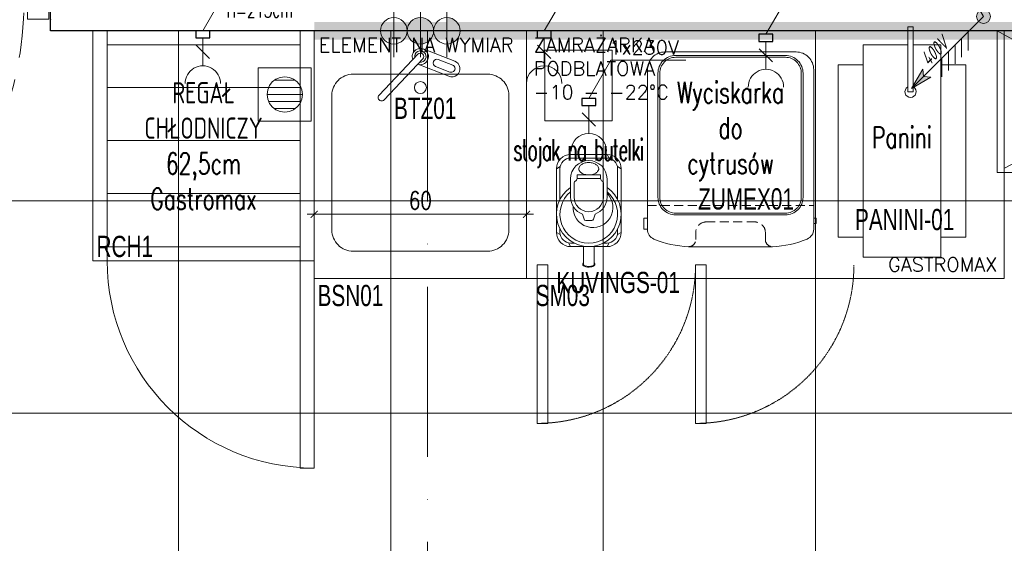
# Model space of a CAD drawing. Header units: millimetres. Extents: x -2074 to 12588, y -3630 to 101167.
# Tile 20 of 256: x 2094 to 2373, y -1800 to -1652. Entities that reach past the tile are written whole.
import ezdxf

# ---------------------------------------------------------------- set-up
doc = ezdxf.new("R2010")
doc.units = ezdxf.units.MM
for name, pattern in [('ACAD_ISO10W100', [18, 12, -3, 0, -3]), ('CONTINOUS', [0]), ('DASHED', [19.05, 12.7, -6.35]), ('DASHED2', [0.375, 0.25, -0.125])]:
    doc.linetypes.add(name, pattern=pattern)
for name, color, linetype, lineweight in [('SelinAr_BUD_drzwi okna', 7, 'Continuous', 18), ('SelinAr_BUD_drzwi okna znaczniki', 7, 'Continuous', 18), ('SelinAr_BUD_osie', 8, 'ACAD_ISO10W100', 18), ('SelinAr_BUD_posadzka', 7, 'Continuous', 20), ('SelinAr_BUD_posadzka okładziny ścienne', 5, 'Continuous', 20), ('SelinAr_BUD_posadzka wpusty', 150, 'KANAL_SANIT', 18), ('SelinAr_BUD_ściany', 7, 'Continuous', 25), ('SelinAr_WYP_chłodnictwo', 8, 'Continuous', 18), ('SelinAr_WYP_instalacje elektryczne', 8, 'Continuous', 18), ('SelinAr_WYP_instalacje wod-kan', 8, 'Continuous', 18), ('SelinAr_WYP_meble', 8, 'Continuous', 18), ('SelinAr_WYP_urządzenia gastro', 8, 'Continuous', 18)]:
    doc.layers.add(name, color=color, linetype=linetype, lineweight=lineweight)
doc.layers.add('SelinAr_WYP_urządzenia gastro indeksy', color=8, linetype='Continuous')
doc.styles.add('Arch-Dim', font='romans.shx', dxfattribs={"width": 0.75})
doc.styles.add('cebart', font='isocpeur.ttf', dxfattribs={"width": 0.7, "oblique": 15, "height": 10})
doc.styles.add('JACEK_07', font='SIMPLEX.SHX', dxfattribs={"width": 0.7})
doc.styles.add('RomanS', font='romans.shx')
doc.styles.get("Standard").update_dxf_attribs({"font": 'arial.ttf'})
doc.styles.add('text', font='romans.shx')
doc.linetypes.add('KANAL_SANIT', pattern='A,12.7,-5.08,["KS",Standard,S=2.54,R=0,X=-2.54,Y=-1.27],-5.08', length=22.86)
doc.dimstyles.new('wymiary 10', dxfattribs={"dimscale": 2, "dimtxt": 2.5, "dimasz": 1, "dimexe": 1, "dimexo": 2.5, "dimgap": 0.25, "dimtad": 1, "dimdec": 1, "dimzin": 9, "dimtxsty": 'Arch-Dim', "dimblk": 'ARCHTICK', "dimcen": 1, "dimdle": 1, "dimclrd": 256, "dimclre": 256, "dimclrt": 256, "dimadec": 0, "dimazin": 0, "dimtfac": 1, "dimtdec": 1, "dimtofl": 0, "dimtmove": 1, "dimatfit": 3, "dimldrblk": 'NONE', "dimfxl": 0, "dimtolj": 1, "dimtzin": 0, "dimarcsym": 0})

# ---------------------------------------------------------------- blocks, each defined once
blk = doc.blocks.new('*U388')
at = {"ltscale": 4}
blk.add_line((0, 50), (0, -1730), dxfattribs=at)
blk = doc.blocks.new('*U321')
for p, q in [((0.5, 3), (0.5, -3)), ((7.5, 3), (0.5, 3)), ((7.5, 2), (7.5, 3)), ((103.5, 2), (103.5, 3)), ((103.5, 3), (110.5, 3)), ((110.5, 3), (110.5, -3)), ((6.5, -3), (6.5, 2)), ((6.5, 2), (7.5, 2)), ((103.5, 2), (104.5, 2)), ((104.5, 2), (104.5, -3)), ((7.5, -93), (7.5, -1)), ((7.5, -1), (8.5, -1)), ((8.5, -1), (8.5, -2)), ((8.5, -2), (13.5, -2)), ((13.5, -2), (13.5, -92)), ((0.5, -3), (6.5, -3)), ((110.5, -3), (104.5, -3)), ((7.5, -93), (8.5, -93)), ((8.5, -93), (8.5, -92)), ((8.5, -92), (13.5, -92))]:
    blk.add_line(p, q)
at = {"linetype": 'DASHED'}
blk.add_arc((8.5, 2), 95, 270, 360, dxfattribs=at)
for p in [(0, 3), (111, 3), (0, 0), (111, 0), (0, -3), (111, -3)]:
    blk.add_point(p)
at = {"layer": 'SelinAr_BUD_drzwi okna znaczniki'}
blk.add_line((55.5, -22.01), (55.5, 22.01), dxfattribs=at)
at = {"layer": 'SelinAr_BUD_drzwi okna znaczniki', "style": 'JACEK_07', "width": 0.7}
for s, p in [('200', (68.75, -8.88)), ('90', (52.09, -6.33))]:
    blk.add_text(s, height=10, rotation=90, dxfattribs=at).set_placement(p)
blk = doc.blocks.new('K-400')
at = {"layer": 'SelinAr_WYP_instalacje elektryczne'}
h = blk.add_hatch(color=256, dxfattribs=at)
h.paths.add_polyline_path([(40.76, 40.76), (33.87, 33.87), (34.29, 29.72)])
h.paths.add_polyline_path([(29.72, 34.29), (33.87, 33.87), (40.76, 40.76)])
blk.add_hatch(color=256, dxfattribs=at).paths.add_polyline_path([(3.96, 0, 1), (-3.96, 0, 1)])
for p, q in [((0, 0), (40.76, 40.76)), ((40.76, 40.76), (29.72, 34.29)), ((40.76, 40.76), (34.29, 29.72)), ((23.56, 34.17), (23.56, 23.56)), ((29.72, 34.29), (33.87, 33.87)), ((34.29, 29.72), (33.87, 33.87)), ((19.83, 30.44), (19.83, 19.83)), ((12.38, 22.99), (12.38, 12.38)), ((16.11, 26.71), (16.11, 16.11)), ((8.65, 19.26), (8.65, 8.65))]:
    blk.add_line(p, q, dxfattribs=at)
blk.add_circle((0, 0), 3.96, dxfattribs=at)
at = {"layer": 'SelinAr_WYP_instalacje elektryczne', "style": 'cebart', "oblique": 15, "width": 0.7}
blk.add_text('400V', height=8, rotation=225, dxfattribs=at).set_placement((30.91, 28.38))
blk = doc.blocks.new('Panini_ELX')
blk.add_lwpolyline([(19.7, 10.75), (21.26, 10.75), (21.26, -7.64), (19.7, -7.64)], close=True)
for points in [[(7.05, 5.65), (7.05, -54.35), (29.05, -54.35), (29.05, 5.65), (21.26, 5.65)], [(19.7, 5.65), (7.05, 5.65)], [(0, 0), (7.05, 0)], [(7.05, -48.7), (0, -48.7), (0, 0)], [(29.05, 0), (36.1, 0), (36.1, -48.7), (29.05, -48.7)]]:
    blk.add_lwpolyline(points)
blk.add_arc((20.48, -7.64), 1.59, 119.4619, 60.5381)
at = {"layer": 'SelinAr_WYP_instalacje elektryczne'}
blk.add_lwpolyline([(41.1, 13.65), (34.85, 24.48), (13.68, 24.48)], dxfattribs=at)
at = {"layer": 'SelinAr_WYP_instalacje elektryczne', "xscale": 0.5, "yscale": 0.5, "zscale": 0.5, "rotation": 180}
blk.add_blockref('K-400', (41.1, 13.65), dxfattribs=at)
at = {"color": 242, "insert": (18.05, -20.5), "char_height": 6, "width": 41, "attachment_point": 5, "style": 'JACEK_07'}
blk.add_mtext('Panini', dxfattribs=at)
at = {"layer": 'SelinAr_WYP_instalacje elektryczne', "insert": (7.72, 30.04), "char_height": 4, "width": 32.4538, "attachment_point": 1}
blk.add_mtext('1x400V\\PH=115cm', dxfattribs=at)
at = {"layer": 'SelinAr_WYP_urządzenia gastro indeksy', "color": 242, "insert": (0, -40.7), "char_height": 6, "width": 36.1, "attachment_point": 1, "style": 'JACEK_07'}
blk.add_mtext('{\\fArial|b0|i0|c238|p34;\\W2.05855; \\W0.7;PANINI-01}', dxfattribs=at)
blk = doc.blocks.new('gn-230')
at = {"layer": 'SelinAr_WYP_instalacje elektryczne'}
for p, q in [((-4, 0), (-19.8, 0)), ((-15.65, -3.75), (-8.15, 3.75))]:
    blk.add_line(p, q, dxfattribs=at)
at = {"layer": 'SelinAr_WYP_instalacje elektryczne', "lineweight": 30}
blk.add_lwpolyline([(-4, -4), (0, -4), (0, 4), (-4, 4)], close=True, dxfattribs=at)
at = {"layer": 'SelinAr_WYP_instalacje elektryczne'}
blk.add_arc((-29.8, 0), 10, 270, 90, dxfattribs=at)
blk = doc.blocks.new('*U336')
blk.add_lwpolyline([(0, 0), (135, 0), (135, -70), (0, -70), (0, 0)])
for points in [[(6, -110.9), (6, -66.15), (3, -66.15), (3, -110.9)], [(50.75, -110.9), (50.75, -66.15), (47.75, -66.15), (47.75, -110.9)]]:
    blk.add_lwpolyline(points, close=True)
at = {"linetype": 'DASHED', "ltscale": 0.01}
for centre in [(3, -66.15), (47.75, -66.15)]:
    blk.add_arc(centre, 44.75, 270, 0, dxfattribs=at)
at = {"layer": 'SelinAr_WYP_instalacje elektryczne'}
blk.add_lwpolyline([(5, 0), (11.25, 10.83), (32.42, 10.83)], dxfattribs=at)
at = {"layer": 'SelinAr_WYP_instalacje elektryczne', "xscale": 0.5, "yscale": 0.5, "zscale": 0.5, "rotation": 90.00000000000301}
blk.add_blockref('gn-230', (5, 0), dxfattribs=at)
at = {"color": 242, "insert": (2, -2), "char_height": 5, "width": 58.8906, "attachment_point": 1, "style": 'text'}
blk.add_mtext('{\\H0.8x;ZAMRAŻARKA\\PPODBLATOWA\\P-10 - -22%%DC}', dxfattribs=at)
at = {"insert": (133, -68), "char_height": 4, "width": 172.3315, "attachment_point": 9, "style": 'RomanS'}
blk.add_mtext('GASTROMAX', dxfattribs=at)
at = {"layer": 'SelinAr_WYP_instalacje elektryczne', "insert": (21.84, 11.05), "char_height": 4, "width": 21.1655, "attachment_point": 5, "style": 'JACEK_07'}
blk.add_mtext('1x230V\\PH=10cm', dxfattribs=at)
at = {"layer": 'SelinAr_WYP_urządzenia gastro indeksy', "color": 242, "insert": (10.24, -74.81), "char_height": 6, "width": 20.4806, "attachment_point": 5, "style": 'JACEK_07'}
blk.add_mtext('{\\fArial|b0|i0|c238|p34;SM03}', dxfattribs=at)
blk = doc.blocks.new('KUVINGS-01 Wyciskarka_KUVINGS_CS600Chef')
for p, q in [((-5.15, -15.86), (-5.76, -16.92)), ((5.15, -15.86), (5.76, -16.92)), ((-9.15, -19.86), (-8.09, -19.25)), ((9.15, -19.86), (8.09, -19.25)), ((-4.15, -27.86), (-4.15, -23.84)), ((4.15, -23.84), (4.15, -27.86)), ((-9.15, -37.86), (-8.09, -38.48)), ((9.15, -37.86), (8.09, -38.48)), ((-5.15, -41.86), (-5.76, -40.8)), ((5.15, -41.86), (5.76, -40.8))]:
    blk.add_line(p, q)
for points in [[(5.15, -41.86), (-5.15, -41.86, -0.414214), (-9.15, -37.86), (-9.15, -19.86, -0.414214), (-5.15, -15.86), (5.15, -15.86, -0.414214), (9.15, -19.86), (9.15, -37.86, -0.414214)], [(-5.15, -22.71), (-5.15, -27.86, 0.314414), (-1.78, -32.69), (-1.35, -34.15, 0.333724), (-0.87, -34.51), (0.87, -34.51, 0.333724), (1.35, -34.15), (1.78, -32.69, 0.314414), (5.15, -27.86), (5.15, -22.71, 1), (-5.15, -22.71)]]:
    blk.add_lwpolyline(points, format="xyb", close=True)
for points in [[(-8.15, -28.55), (-8.15, -19.86, -0.414214), (-5.15, -16.86), (5.15, -16.86, -0.414214), (8.15, -19.86), (8.15, -28.55)], [(-4.16, -40.86), (-5.15, -40.86, -0.414214), (-8.15, -37.86), (-8.15, -36.87)], [(8.15, -36.87), (8.15, -37.86, -0.414214), (5.15, -40.86), (4.16, -40.86)]]:
    blk.add_lwpolyline(points, format="xyb")
blk.add_lwpolyline([(3.32, -22.62), (-3.33, -22.62), (-3.33, -21.62), (3.32, -21.62)], close=True)
blk.add_lwpolyline([(-1.5, -46.86), (-1.5, -41.86), (1.5, -41.86), (1.5, -46.86)])
for centre, radius, start, end in [((-3.65, -23.84), 0.5, 112.1702, 180), ((-4.15, -22.62), 0.825, 292.1702, 0), ((4.15, -22.62), 0.825, 180, 247.8298), ((3.65, -23.84), 0.5, 0, 67.8298), ((0, -32.71), 9.15, 124.2525, 55.7475), ((0, -32.71), 8.15, 129.1906, 50.8094), ((1.19, -30.82), 5.65, 176.2195, 45.4543), ((0, -27.86), 4.15, 180, 0)]:
    blk.add_arc(centre, radius, start, end)
blk.add_ellipse((0, -46.86), major_axis=(1.5, 0), ratio=0.384743, start_param=3.141593, end_param=6.283185)
for points, knots in [([(2.82, -19.87), (2.82, -19.67), (2.77, -19.48), (2.54, -19.08), (2.35, -18.89), (1.86, -18.54), (1.55, -18.39), (0.87, -18.19), (0.49, -18.13), (-0.27, -18.11), (-0.66, -18.15), (-1.37, -18.32), (-1.69, -18.46), (-2.23, -18.78), (-2.44, -18.97), (-2.72, -19.37), (-2.8, -19.56), (-2.84, -19.95), (-2.81, -20.15), (-2.62, -20.54), (-2.46, -20.74), (-2.02, -21.1), (-1.73, -21.26), (-1.07, -21.5), (-0.7, -21.58), (0.06, -21.63), (0.45, -21.61), (1.18, -21.47), (1.52, -21.35), (2.09, -21.05), (2.33, -20.87), (2.66, -20.48), (2.76, -20.28), (2.82, -20.01), (2.82, -19.94), (2.82, -19.87)], [0, 0, 0, 0, 0.383676, 0.383676, 0.767351, 0.767351, 1.151027, 1.151027, 1.534703, 1.534703, 1.918378, 1.918378, 2.302054, 2.302054, 2.68573, 2.68573, 3.069405, 3.069405, 3.453081, 3.453081, 3.836757, 3.836757, 4.220432, 4.220432, 4.604108, 4.604108, 4.987784, 4.987784, 5.371459, 5.371459, 5.755135, 5.755135, 6.138811, 6.138811, 6.283185, 6.283185, 6.283185, 6.283185]), ([(-1.5, -46.47), (-1.54, -46.51), (-1.58, -46.55), (-1.66, -46.67), (-1.7, -46.76), (-1.7, -46.93), (-1.68, -47.02), (-1.59, -47.17), (-1.53, -47.23), (-1.39, -47.34), (-1.31, -47.38), (-0.99, -47.52), (-0.69, -47.59), (-0.06, -47.65), (0.28, -47.64), (0.81, -47.56), (1.02, -47.51), (1.36, -47.36), (1.51, -47.27), (1.66, -47.06), (1.7, -46.96), (1.7, -46.86), (1.7, -46.78), (1.67, -46.7), (1.6, -46.57), (1.55, -46.52), (1.5, -46.47)], [2.721, 2.721, 2.721, 2.721, 2.885591, 2.885591, 3.127562, 3.127562, 3.369534, 3.369534, 3.611505, 3.611505, 3.853477, 3.853477, 4.470626, 4.470626, 5.087774, 5.087774, 5.547146, 5.547146, 6.006519, 6.006519, 6.283185, 6.283185, 6.283185, 6.50915, 6.50915, 6.703437, 6.703437, 6.703437, 6.703437])]:
    blk.add_open_spline(points, degree=3, knots=knots)
at = {"layer": 'SelinAr_WYP_instalacje elektryczne'}
blk.add_lwpolyline([(0, 0), (6.25, 10.83), (27.42, 10.83)], dxfattribs=at)
at = {"layer": 'SelinAr_WYP_instalacje elektryczne', "xscale": 0.5, "yscale": 0.5, "zscale": 0.5, "rotation": 90}
blk.add_blockref('gn-230', (0, 0), dxfattribs=at)
at = {"layer": 'SelinAr_WYP_instalacje elektryczne', "insert": (5.73, 16.39), "char_height": 4, "width": 32.4538, "attachment_point": 1, "style": 'JACEK_07'}
blk.add_mtext('{\\W1;1x230V}', dxfattribs=at)
at = {"layer": 'SelinAr_WYP_urządzenia gastro indeksy', "color": 242, "insert": (-9.15, -48.99), "char_height": 6, "width": 18.3, "attachment_point": 1, "style": 'JACEK_07'}
blk.add_mtext('{\\fArial|b0|i0|c238|p34;KUVINGS-01}', dxfattribs=at)
blk = doc.blocks.new('RP M')
at = {"color": 253, "linetype": 'DASHED2', "ltscale": 20}
for p, q in [((26115.4, 18001.89), (26043.4, 17961.89)), ((26043.4, 18001.89), (26115.4, 17961.89))]:
    blk.add_line(p, q, dxfattribs=at)
blk.add_lwpolyline([(26043.4, 18001.89), (26115.4, 18001.89), (26115.4, 17961.89), (26043.4, 17961.89), (26043.4, 18001.89)])
at = {"color": 7, "insert": (26079.5, 17966.01), "char_height": 6, "width": 101.2, "attachment_point": 5, "style": 'JACEK_07'}
blk.add_mtext('{\\W0.65;REGAŁ PIECZYWO RP M}', dxfattribs=at)
blk = doc.blocks.new('*U178')
blk.add_blockref('RP M', (-26043.4, -18001.89))
blk = doc.blocks.new('_ArchTick')
at = {"color": 0, "linetype": 'ByBlock', "const_width": 0.15}
blk.add_lwpolyline([(-0.5, -0.5), (0.5, 0.5)], dxfattribs=at)
blk = doc.blocks.new('*D348')
at = {"lineweight": -2}
for p, q in [((0, -65), (0, -49.84)), ((60, -65), (60, -49.84)), ((-2, -51.84), (62, -51.84))]:
    blk.add_line(p, q, dxfattribs=at)
at = {"layer": 'Defpoints', "color": 0}
for p in [(60, -51.84), (0, -70), (60, -70)]:
    blk.add_point(p, dxfattribs=at)
at = {"lineweight": -2, "xscale": 2, "yscale": 2, "zscale": 2, "rotation": 180}
blk.add_blockref('_ArchTick', (0, -51.84), dxfattribs=at)
at = {"lineweight": -2, "xscale": 2, "yscale": 2, "zscale": 2}
blk.add_blockref('_ArchTick', (60, -51.84), dxfattribs=at)
at = {"insert": (30, -47.94), "char_height": 5, "attachment_point": 5, "style": 'Arch-Dim'}
blk.add_mtext('\\A1;60', dxfattribs=at)
blk = doc.blocks.new('_None', base_point=(2.5, 0))
blk = doc.blocks.new('Woda_ciepla')
for p, q in [((0, -7.5), (0, 7.5)), ((0, 0), (0, 7.5)), ((7.5, 0), (-7.5, 0))]:
    blk.add_line(p, q)
blk.add_circle((0, 0), 3.75)
blk = doc.blocks.new('Odplyw_wody')
blk.add_hatch(color=256).paths.add_polyline_path([(0, 3.75, -1), (0, -3.75, -1)])
for p, q in [((0, -7.5), (0, 7.5)), ((7.5, 0), (-7.5, 0))]:
    blk.add_line(p, q)
blk.add_circle((0, 0), 3.75)
blk = doc.blocks.new('Woda_zimna')
blk.add_hatch(color=256).paths.add_polyline_path([(0, 3.75, -0.414214), (3.75, 0), (-3.75, 0, -0.414214)])
for p, q in [((0, -7.5), (0, 7.5)), ((7.5, 0), (-7.5, 0))]:
    blk.add_line(p, q)
blk.add_circle((0, 0), 3.75)
blk = doc.blocks.new('ZUMEX01 Wyciskarka do cytrusów')
at = {"linetype": 'DASHED', "ltscale": 0.2}
blk.add_line((-23.5, -43.39), (23.5, -43.39), dxfattribs=at)
for points in [[(18.5, 0), (-18.5, 0, 0.414214), (-23.5, -5), (-23.5, -50.07, 0.301275), (-21.67, -52.84, 0.091963), (-11.84, -55), (11.84, -55, 0.090984), (21.66, -52.83, 0.301719), (23.5, -50.07), (23.5, -5, 0.414214), (18.5, 0)], [(-15.5, -46.04), (15.5, -46.04, 0.414214), (20.5, -41.04), (20.5, -6, 0.414214), (15.5, -1), (-15.5, -1, 0.414214), (-20.5, -6), (-20.5, -41.04, 0.414214)], [(-15.5, -45.54), (15.5, -45.54, 0.414214), (20, -41.04), (20, -6, 0.414214), (15.5, -1.5), (-15.5, -1.5, 0.414214), (-20, -6), (-20, -41.04, 0.414214)]]:
    blk.add_lwpolyline(points, format="xyb", close=True)
for points in [[(-23.5, -50.07), (-24.46, -50.07), (-24.46, -46.97), (-23.5, -46.97)], [(23.5, -48.44), (24.24, -48.44), (24.24, -46.97), (23.5, -46.97)]]:
    blk.add_lwpolyline(points, close=True)
blk.add_lwpolyline([(-11.84, -55, 0.414214), (-9.84, -53), (-9.84, -51, -0.414214), (-6.84, -48), (6.84, -48, -0.414214), (9.84, -51), (9.84, -53, 0.414214), (11.84, -55, 1)], format="xyb", dxfattribs=at)
at = {"layer": 'SelinAr_WYP_instalacje elektryczne'}
blk.add_lwpolyline([(10, 5), (16.25, 15.83), (37.42, 15.83)], dxfattribs=at)
at = {"layer": 'SelinAr_WYP_instalacje elektryczne', "xscale": 0.5, "yscale": 0.5, "zscale": 0.5, "rotation": 89.99999999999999}
blk.add_blockref('gn-230', (10, 5), dxfattribs=at)
at = {"color": 242, "insert": (0, -22.43), "char_height": 6, "width": 47, "attachment_point": 5, "style": 'JACEK_07'}
blk.add_mtext('Wyciskarka\\Pdo\\Pcytrusów', dxfattribs=at)
at = {"layer": 'SelinAr_WYP_instalacje elektryczne', "insert": (16.25, 20.83), "char_height": 4, "width": 32.4538, "attachment_point": 1, "style": 'JACEK_07'}
blk.add_mtext('{\\W1;1x230V}', dxfattribs=at)
at = {"layer": 'SelinAr_WYP_urządzenia gastro indeksy', "color": 242, "insert": (-9.15, -38.5), "char_height": 6, "width": 18.3, "attachment_point": 1, "style": 'JACEK_07'}
blk.add_mtext('{\\fArial|b0|i0|c238|p34;ZUMEX01}', dxfattribs=at)
blk = doc.blocks.new('stojak na butelki rzut')
blk.add_lwpolyline([(24678.79, 16963.11), (24697.79, 16963.11), (24697.79, 16983.11), (24678.79, 16983.11)], close=True)
at = {"insert": (24688.22, 16953.94, 0), "char_height": 6, "width": 36.8, "attachment_point": 5, "style": 'JACEK_07'}
blk.add_mtext('{\\W0.6;\\T0.9;stojak na butelki }', dxfattribs=at)
blk = doc.blocks.new('*U138')
for p, q in [((4, -16), (58.5, -16)), ((4, -31), (58.5, -31)), ((4, -46), (58.5, -46))]:
    blk.add_line(p, q)
at = {"color": 1}
blk.add_lwpolyline([(31.03, 0), (36.17, 8.9), (57.31, 8.9)], dxfattribs=at)
for points in [[(0, 0), (0, -65)], [(62.5, 0), (0, 0)], [(4, -65), (4, 0)], [(58.5, 0), (58.5, -65)], [(62.5, -65), (62.5, 0)], [(58.5, -4), (4, -4)], [(4, -4), (4, -61)], [(4, -61), (58.5, -61)], [(0, -65), (62.5, -65)]]:
    blk.add_lwpolyline(points)
blk.add_lwpolyline([(62.5, -65), (58.5, -65), (58.5, -123.5), (62.5, -123.5)], close=True)
blk.add_arc((62.5, -65), 58.5, 180, 270)
at = {"color": 1, "xscale": 0.5, "yscale": 0.5, "zscale": 0.5, "rotation": 89.99999999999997}
blk.add_blockref('gn-230', (31.03, 0), dxfattribs=at)
at = {"color": 1, "insert": (37.72, 14.46), "char_height": 4, "width": 32.4538, "attachment_point": 1, "style": 'RomanS'}
blk.add_mtext('{\\W0.7;230V\\PH=215cm}', dxfattribs=at)
at = {"color": 242, "insert": (31.25, -32.5), "char_height": 6, "width": 62.5, "attachment_point": 5, "style": 'JACEK_07'}
blk.add_mtext('REGAŁ\\PCHŁODNICZY\\P62,5cm\\PGastromax', dxfattribs=at)
at = {"layer": 'SelinAr_WYP_urządzenia gastro indeksy', "color": 242, "insert": (1, -64), "char_height": 6, "width": 36.1, "attachment_point": 7, "style": 'JACEK_07'}
blk.add_mtext('{\\fArial|b0|i0|c238|p34;RCH1}', dxfattribs=at)
blk = doc.blocks.new('K')
for p, q in [((14863.09, -7724.83), (14863.09, -7709.83)), ((14863.09, -7709.83), (14878.09, -7709.83)), ((14878.09, -7709.83), (14878.09, -7724.83)), ((14867.06, -7713.8), (14866.26, -7714.83)), ((14868.09, -7713), (14867.06, -7713.8)), ((14869.3, -7712.5), (14868.09, -7713)), ((14870.59, -7712.33), (14869.3, -7712.5)), ((14871.89, -7712.5), (14870.59, -7712.33)), ((14873.09, -7713), (14871.89, -7712.5)), ((14874.13, -7713.8), (14873.09, -7713)), ((14874.92, -7714.83), (14874.13, -7713.8)), ((14865.76, -7716.04), (14865.59, -7717.33)), ((14865.59, -7717.33), (14865.76, -7718.63)), ((14866.26, -7714.83), (14865.76, -7716.04)), ((14875.42, -7716.04), (14874.92, -7714.83)), ((14875.59, -7717.33), (14875.42, -7716.04)), ((14875.42, -7718.63), (14875.59, -7717.33)), ((14865.76, -7718.63), (14866.26, -7719.83)), ((14866.26, -7719.83), (14867.06, -7720.87)), ((14874.13, -7720.87), (14874.92, -7719.83)), ((14874.92, -7719.83), (14875.42, -7718.63)), ((14867.06, -7720.87), (14868.09, -7721.66)), ((14868.09, -7721.66), (14869.3, -7722.16)), ((14869.3, -7722.16), (14870.59, -7722.33)), ((14870.59, -7722.33), (14871.89, -7722.16)), ((14871.89, -7722.16), (14873.09, -7721.66)), ((14873.09, -7721.66), (14874.13, -7720.87)), ((14878.09, -7724.83), (14863.09, -7724.83))]:
    blk.add_line(p, q)
for points in [[(14867.66, -7713.33), (14873.52, -7713.33)], [(14865.59, -7717.33), (14875.59, -7717.33)], [(14866.05, -7715.33), (14875.13, -7715.33)], [(14866.05, -7719.33), (14875.13, -7719.33)], [(14867.66, -7721.33), (14873.52, -7721.33)]]:
    blk.add_lwpolyline(points)
blk = doc.blocks.new('*U346')
for p, q in [((39.71, -8.59), (30.82, -5.15)), ((29.29, -6.61), (18.33, -18.15)), ((30.71, -7.97), (19.76, -19.51)), ((39.13, -9.69), (35.04, -8.11)), ((38.06, -12.86), (29.29, -9.47)), ((38.37, -11.65), (34.28, -10.07))]:
    blk.add_line(p, q)
blk.add_lwpolyline([(0, 0), (60, 0), (60, -70), (0, -70)], close=True)
blk.add_lwpolyline([(11, -12.26), (49, -12.26, -0.414214), (55, -18.26), (55, -56.26, -0.414214), (49, -62.26), (11, -62.26, -0.414214), (5, -56.26), (5, -18.26, -0.414214)], format="xyb", close=True)
blk.add_circle((30, -16.04), 1.69)
for centre, radius, start, end in [((30, -7.29), 2.29, 251.9178, 201.0494), ((30, -7.29), 1.62, 263.7549, 189.2123), ((30, -7.29), 0.983, 316.4836, 136.4836), ((34.66, -9.09), 1.05, 68.8835, 248.8835), ((38.89, -10.72), 2.29, 248.8831, 68.8835), ((38.75, -10.67), 1.05, 248.8831, 68.8835), ((19.04, -18.83), 0.983, 136.4836, 316.4836)]:
    blk.add_arc(centre, radius, start, end)
at = {"layer": 'SelinAr_WYP_instalacje wod-kan', "rotation": 270}
for name, p in [('Woda_ciepla', (22.5, 0)), ('Odplyw_wody', (30, 0)), ('Woda_zimna', (37.5, 0))]:
    blk.add_blockref(name, p, dxfattribs=at)
at = {"color": 242, "insert": (1.28, -2), "char_height": 5, "width": 58.8906, "attachment_point": 1, "style": 'text'}
blk.add_mtext('{\\H0.8x;ELEMENT NA WYMIAR}', dxfattribs=at)
at = {"layer": 'SelinAr_WYP_urządzenia gastro indeksy', "color": 242, "char_height": 6, "width": 20.4806, "attachment_point": 5, "style": 'JACEK_07'}
for s, insert in [('{\\fArial|b0|i0|c238|p34;BTZ01}', (31.36, -21.94)), ('{\\fArial|b0|i0|c238|p34;BSN01}', (10.24, -74.81))]:
    blk.add_mtext(s, dxfattribs=dict(at, insert=insert))
dim = blk.add_linear_dim(base=(60, -51.84), p1=(0, -70), p2=(60, -70), dimstyle='wymiary 10')
dim.commit()
dim.dimension.update_dxf_attribs({"geometry": '*D348', "text_midpoint": (30, -50.94), "dimtype": 160})
blk = doc.blocks.new('ewerwerwerwe')
at = {"layer": 'SelinAr_BUD_ściany'}
blk.add_lwpolyline([(2868.36, 1357.24), (2868.36, 1344.74), (2103.16, 1344.74), (2103.16, 1357.24)], dxfattribs=at)
at = {"layer": 'SelinAr_BUD_drzwi okna'}
blk.add_blockref('*U321', (1992.16, 1350.99), dxfattribs=at)
at = {"layer": 'SelinAr_BUD_osie'}
blk.add_blockref('*U388', (2209.66, 2159.74), dxfattribs=at)
at = {"layer": 'SelinAr_WYP_chłodnictwo'}
for name, p in [('*U336', (2237.66, 1344.74)), ('*U138', (2115.16, 1344.74)), ('*U346', (2177.66, 1344.74))]:
    blk.add_blockref(name, p, dxfattribs=at)
at = {"layer": 'SelinAr_WYP_meble'}
blk.add_blockref('*U178', (2370.66, 1344.74), dxfattribs=at)
at = {"layer": 'SelinAr_WYP_urządzenia gastro'}
for name, p in [('Panini_ELX', (2325.68, 1335.12)), ('ZUMEX01 Wyciskarka do cytrusów', (2295.3, 1338.75)), ('KUVINGS-01 Wyciskarka_KUVINGS_CS600Chef', (2255.25, 1325.63)), ('stojak na butelki rzut', (-22435.92, -15643.81))]:
    blk.add_blockref(name, p, dxfattribs=at)

msp = doc.modelspace()

# ---------------------------------------------------------------- block references
msp.add_blockref('ewerwerwerwe', (0, -3000))

# ---------------------------------------------------------------- next in the draw order: linework, layer by layer
at = {"layer": 'SelinAr_BUD_posadzka'}
for points in [[(2868.357, -1642.759), (2868.357, -1655.259), (2103.157, -1655.259), (2103.157, -1649.009)], [(2139.354, -2445.759), (2139.354, -1655.259)], [(2199.354, -2445.759), (2199.354, -1655.259)], [(2259.354, -2445.759), (2259.354, -1655.259)], [(2319.354, -2445.759), (2319.354, -1655.259)], [(3189.356, -1703.259), (1983.162, -1703.259)], [(3189.356, -1763.259), (1983.162, -1763.259)]]:
    msp.add_lwpolyline(points, dxfattribs=at)
at = {"layer": 'SelinAr_BUD_posadzka okładziny ścienne', "color": 1, "linetype": 'CONTINOUS', "ltscale": 0.2, "const_width": 5}
msp.add_lwpolyline([(2602.757, -1655.259), (2177.657, -1655.259)], dxfattribs=at)

# ---------------------------------------------------------------- next in the draw order: block references
at = {"layer": 'SelinAr_BUD_posadzka wpusty', "xscale": -1, "rotation": 180}
msp.add_blockref('K', (-12701.238, -9390.59), dxfattribs=at)

doc.saveas('drawing.dxf')
